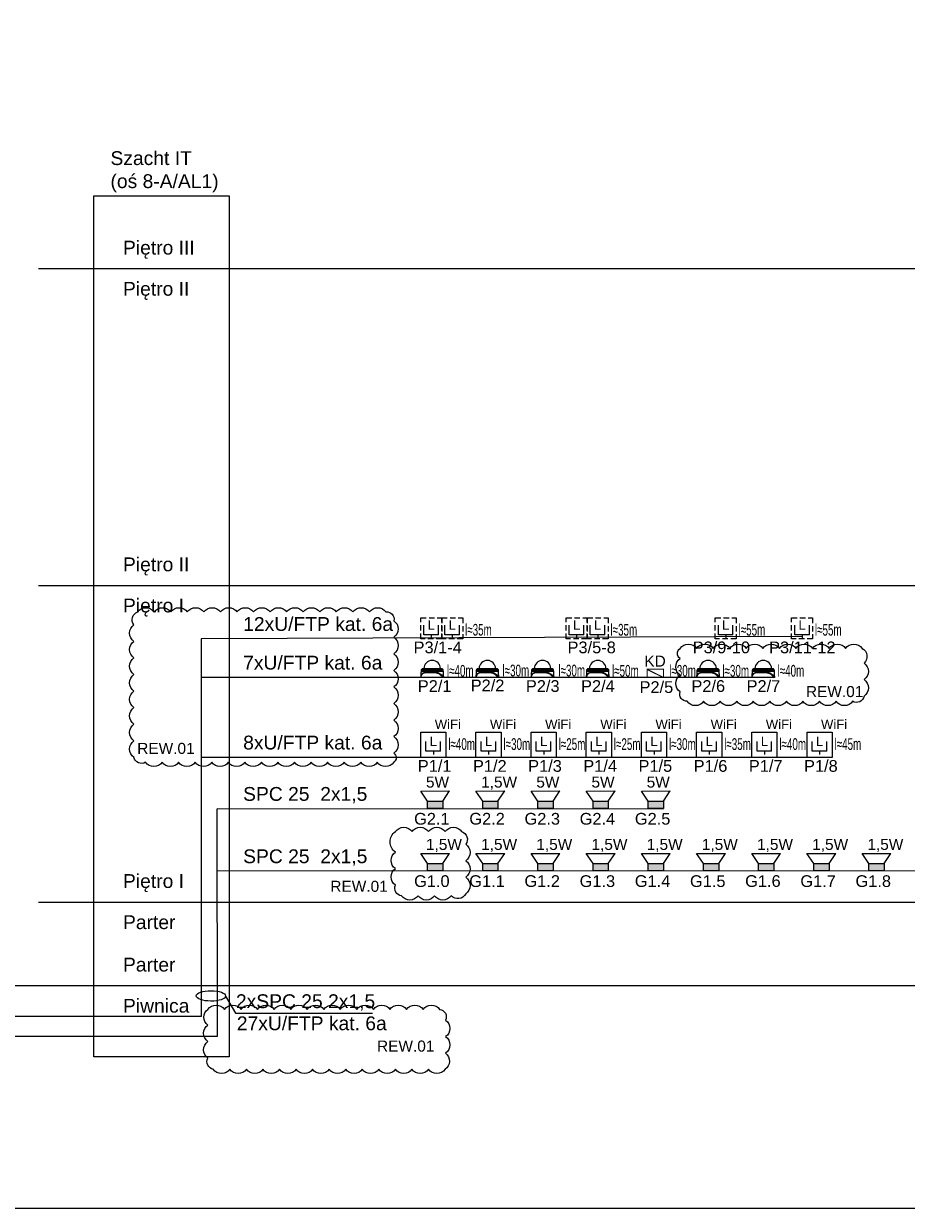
# Model space of a CAD drawing. Header units: millimetres. Extents: x -1087 to 3984, y -274 to 1871.
# Tile 8 of 16: x -27 to 1573, y -274 to 1871. Entities that reach past the tile are written whole.
import ezdxf
from ezdxf.enums import TextEntityAlignment as Align

# ---------------------------------------------------------------- set-up
doc = ezdxf.new("R2010")
doc.units = ezdxf.units.MM
doc.linetypes.add('DASHED', pattern=[0.75, 0.5, -0.25])
doc.linetypes.add('PHANTOM', pattern=[12.7, 6.35, -1.27, 1.27, -1.27, 1.27, -1.27])
for name, color, linetype in [('_IE_Gniazdo_LAN_TV', 5, 'Continuous'), ('_IE_Instalacja domofonowa', 30, 'Continuous'), ('_IE_Kamery zewnętrzne', 170, 'Continuous'), ('_IE_Punkt_GPD_PPD', 5, 'Continuous'), ('_IE_Radiowezel', 200, 'Continuous'), ('_IE_Radiowęzeł okablowanie', 190, 'Continuous'), ('_IE_REW01', 30, 'Continuous')]:
    doc.layers.add(name, color=color, linetype=linetype)
doc.styles.add('ARIAL', font='arial.ttf')
doc.styles.get("Standard").update_dxf_attribs({"font": 'ARIAL.TTF'})

# ---------------------------------------------------------------- blocks, each defined once
blk = doc.blocks.new('G$C06D19BF9')
at = {"layer": '_IE_Radiowezel'}
h = blk.add_hatch(color=256, dxfattribs=at)
h.dxf.hatch_style = 1
h.paths.add_polyline_path([(13.1, 13.8), (0, 13.8), (0, -13.8), (13.1, -13.8)])
at = {"layer": '_IE_Radiowezel', "ltscale": 0.02}
for p, q in [((13.1, 13.8), (31.7, 26.2)), ((31.7, 26.2), (31.8, -26.1)), ((13.1, -13.8), (31.8, -26.1))]:
    blk.add_line(p, q, dxfattribs=at)
blk.add_lwpolyline([(13.1, 13.8), (13.1, -13.8), (0, -13.8), (0, 13.8)], close=True, dxfattribs=at)
blk.add_lwpolyline([(13.1, 13.8), (13.1, -13.8)], dxfattribs=at)
blk = doc.blocks.new('*U3')
at = {"layer": '_IE_Gniazdo_LAN_TV', "color": 5}
for p, q in [((-13.4, 7.2), (-13.4, 25)), ((13.1, 7.2), (13.1, 25)), ((13.1, 7.2), (-13.4, 7.2)), ((0, 7.2), (0, 1.5))]:
    blk.add_line(p, q, dxfattribs=at)
at = {"layer": '_IE_Gniazdo_LAN_TV', "color": 170, "ltscale": 20}
blk.add_lwpolyline([(22.8, -3.8), (-22.8, -3.8), (-22.8, 42.1), (22.8, 42.1)], close=True, dxfattribs=at)
at = {"color": 240, "style": 'ARIAL', "flags": 12}
blk.add_attdef('WIFI', text='', height=17, dxfattribs=at).set_placement((26.3, 56.6), align=Align.MIDDLE)
at = {"layer": '_IE_Gniazdo_LAN_TV', "color": 240, "style": 'ARIAL', "flags": 12}
blk.add_attdef('LAN', text='', height=17, dxfattribs=at).set_placement((0, 25), align=Align.MIDDLE)
blk = doc.blocks.new('A$C6C8F0AEB')
at = {"layer": '_IE_Kamery zewnętrzne', "linetype": 'Continuous', "lineweight": 15}
for p, q in [((151.5, 227.1), (16.5, 227.1)), ((151.5, 225.6), (16.5, 225.6)), ((108.6, 235.3), (17.2, 235.3)), ((17.8, 236.7), (108.3, 236.7)), ((106.3, 241.6), (23.3, 241.6)), ((24.6, 242.1), (105.8, 242.1)), ((72, 221.2), (71.8, 219.8)), ((105.8, 242.1), (143.5, 242.1)), ((144.8, 241.6), (106.3, 241.6)), ((108.3, 236.7), (150.3, 236.7)), ((150.9, 235.3), (108.6, 235.3)), ((153.8, 189.6), (14.3, 189.6))]:
    blk.add_line(p, q, dxfattribs=at)
at = {"layer": '_IE_Kamery zewnętrzne', "linetype": 'PHANTOM', "lineweight": 0}
blk.add_line((152.5, 193.2), (151.3, 200.6), dxfattribs=at)
at = {"layer": '_IE_Kamery zewnętrzne', "linetype": 'Continuous', "lineweight": 15}
for centre, radius, start, end in [((84, 243.2), 50, 0, 180), ((19.2, 235.2), 2, 132, 177), ((24.6, 240.1), 2, 90, 132), ((81.6, 218.8), 9.8, 174.3275, 179.79072), ((143.5, 240.1), 2, 48, 90), ((148.9, 235.2), 2, 3, 48)]:
    blk.add_arc(centre, radius, start, end, dxfattribs=at)
at = {"layer": '_IE_Kamery zewnętrzne', "linetype": 'PHANTOM', "lineweight": 0}
blk.add_arc((150.5, 192.8), 2.03, 1.96744, 9.30931, dxfattribs=at)
at = {"layer": '_IE_Kamery zewnętrzne', "linetype": 'Continuous', "lineweight": 15}
for points, knots in [([(71.8, 218.9), (70.4, 218.9), (67.6, 218.8), (63.6, 218.8), (59.5, 218.8), (55.2, 218.7), (50.7, 218.5), (46, 218.2), (41.5, 217.8), (37.6, 217.1), (34.2, 216.2), (31.3, 215.1), (28.7, 213.7), (26.4, 212.1), (24.2, 210.2), (22.2, 208), (20.4, 205.6), (18.8, 202.9), (17.4, 200.2), (16.4, 198), (15.7, 196.3), (15.2, 195.1), (14.8, 194.2), (14.5, 193.5), (14.4, 193.2), (14.4, 193.1), (14.4, 193.1), (14.4, 193.1)], [0, 0, 0, 0, 0.0413913, 0.0827825, 0.1248124, 0.1668422, 0.2203847, 0.2739243, 0.3290324, 0.3841284, 0.4272012, 0.4705759, 0.5131144, 0.5556592, 0.5992864, 0.6429226, 0.6911467, 0.7393804, 0.7881474, 0.8368912, 0.8659941, 0.8950803, 0.925238, 0.9554003, 0.9965292, 0.9989326, 1, 1, 1, 1]), ([(15.7, 200.9), (15.7, 201), (15.8, 201.1), (16.1, 201.8), (16.6, 202.9), (17.3, 204.3), (18.5, 206.3), (20.2, 208.9), (22.4, 211.6), (24.8, 213.9), (27.1, 215.7), (29.7, 217.2), (32.6, 218.4), (35.9, 219.3), (39.6, 220), (43.4, 220.4), (47.4, 220.7), (51.6, 220.9), (56.1, 221), (60.9, 221.1), (66.2, 221.2), (70, 221.2), (72, 221.2)], [0, 0, 0, 0, 0.0234257, 0.0634402, 0.1034671, 0.1451543, 0.1868665, 0.2573195, 0.327782, 0.3762365, 0.4247396, 0.4731344, 0.5232572, 0.5733879, 0.6251226, 0.6768646, 0.726889, 0.7769156, 0.8280454, 0.8791755, 0.9393608, 1, 1, 1, 1]), ([(152.6, 192.9), (152.3, 192.9), (151.7, 192.9), (150.6, 192.9), (149.2, 193.1), (147.6, 193.5), (146, 194.4), (144.4, 195.6), (142.3, 197.4), (139.7, 199.9), (136.6, 203), (133.2, 206.1), (129.5, 209.1), (125.8, 211.5), (122, 213.4), (118, 215), (113.3, 216.4), (108.1, 217.3), (103, 217.9), (98.2, 218.3), (93.4, 218.5), (88.2, 218.7), (82.7, 218.8), (77.2, 218.8), (73.6, 218.9), (71.8, 218.9)], [0, 0, 0, 0, 0.037237, 0.074586, 0.111845, 0.14896, 0.180258, 0.21169, 0.243035, 0.293455, 0.344108, 0.394814, 0.445368, 0.495703, 0.535577, 0.575445, 0.625933, 0.676589, 0.727131, 0.766993, 0.806857, 0.855063, 0.903426, 0.951791, 1, 1, 1, 1]), ([(151.3, 200.6), (151, 200.6), (150.3, 200.6), (148.8, 200.7), (147, 201), (145.2, 201.8), (143.4, 203), (141.4, 204.4), (139, 206.2), (136.2, 208.4), (132.8, 210.8), (129.1, 213.2), (125, 215.4), (120.9, 217.2), (116.6, 218.4), (112.2, 219.3), (107.7, 220), (102.5, 220.5), (96.6, 220.8), (90.2, 221), (83.8, 221.1), (77.8, 221.2), (73.9, 221.2), (72, 221.2)], [0, 0, 0, 0, 0.047011, 0.094082, 0.140988, 0.176744, 0.212695, 0.248777, 0.284714, 0.335004, 0.385555, 0.436103, 0.48645, 0.536569, 0.581255, 0.626122, 0.671031, 0.715773, 0.775032, 0.834441, 0.893711, 0.946855, 1, 1, 1, 1]), ([(15.7, 201), (15.6, 200.3), (15.4, 199.1), (15.1, 197.2), (14.8, 195.3), (14.5, 194.1), (14.4, 193.4)], [0, 0, 0, 0, 0.249971, 0.499961, 0.749971, 1, 1, 1, 1]), ([(14.5, 193.5), (14.5, 193.4), (14.4, 193.4), (14.4, 193.3), (14.4, 193.2)], [0, 0, 0, 0, 0.588017, 1, 1, 1, 1]), ([(151.3, 200.6), (151.5, 200.6), (151.9, 200.6), (152.3, 200.7), (152.4, 200.7), (152.4, 200.8), (152.4, 200.9)], [0, 0, 0, 0, 0.313886, 0.627761, 0.946651, 1, 1, 1, 1]), ([(153.6, 193.4), (153.5, 194.1), (153.3, 195.3), (153, 197.2), (152.7, 199.1), (152.5, 200.3), (152.4, 201)], [0, 0, 0, 0, 0.2500292, 0.500039, 0.7500294, 1, 1, 1, 1]), ([(153.7, 193.1), (153.7, 193.2), (153.7, 193.3), (153.6, 193.4), (153.6, 193.4)], [0, 0, 0, 0, 0.543073, 1, 1, 1, 1])]:
    blk.add_open_spline(points, degree=3, knots=knots, dxfattribs=at)
for points in [[(16.5, 225.6), (15.7, 200.9)], [(16.5, 227.1), (16.5, 225.6)], [(17.2, 235.3), (16.7, 227.1)], [(23.3, 241.6), (17.8, 236.7)], [(34, 243.2), (34, 242.1)], [(134, 242.1), (134, 243.2)], [(150.3, 236.7), (144.8, 241.6)], [(151.3, 227.1), (150.9, 235.3)], [(151.5, 225.6), (151.5, 227.1)], [(152.4, 200.9), (151.5, 225.6)], [(14.4, 193.1), (14.3, 189.6)], [(14.5, 193.5), (14.5, 193.5)], [(153.8, 189.6), (153.7, 193.1)], [(153.7, 193.1), (153.7, 193.1)]]:
    blk.add_open_spline(points, degree=1, dxfattribs=at)
at = {"layer": '_IE_Kamery zewnętrzne', "linetype": 'PHANTOM', "lineweight": 0}
for points, knots in [([(152.5, 193.2), (152.5, 193.2), (152.7, 193.2), (153.2, 193.2), (153.6, 193.2), (153.7, 193.2), (153.6, 193.4), (153.6, 193.5)], [0, 0, 0, 0, 0.000005, 0.31556, 0.631098, 0.952848, 1, 1, 1, 1]), ([(153.7, 193.1), (153.7, 193.1), (153.6, 192.9), (153.3, 192.9), (152.8, 192.9), (152.6, 192.9)], [0, 0, 0, 0, 0.3088251, 0.6544016, 1, 1, 1, 1])]:
    blk.add_open_spline(points, degree=3, knots=knots, dxfattribs=at)
blk = doc.blocks.new('KWIP')
at = {"layer": '_IE_Kamery zewnętrzne', "lineweight": 5, "ltscale": 10, "xscale": 3.75, "yscale": 3.75, "zscale": 3.75}
blk.add_blockref('A$C6C8F0AEB', (267071, 190001), dxfattribs=at)
blk = doc.blocks.new('*U7')
at = {"color": 230, "linetype": 'DASHED', "ltscale": 20}
blk.add_lwpolyline([(-19, 38.3), (19, 38.3), (19, 0), (-19, 0)], close=True, dxfattribs=at)
at = {"layer": '_IE_Gniazdo_LAN_TV', "color": 5}
for p, q in [((-13.4, 7.2), (-13.4, 25)), ((13.1, 7.2), (13.1, 25)), ((13.1, 7.2), (-13.4, 7.2)), ((0, 7.2), (0, 1.5))]:
    blk.add_line(p, q, dxfattribs=at)
at = {"layer": '_IE_Gniazdo_LAN_TV', "color": 240, "style": 'ARIAL', "flags": 12}
blk.add_attdef('LAN', text='', height=17, dxfattribs=at).set_placement((0, 25), align=Align.MIDDLE)

msp = doc.modelspace()

# ---------------------------------------------------------------- linework, layer by layer
for points in [[(2460.5, 128.5), (0, 128.5), (-116, 128.5), (-116, 1871.1), (-1087.4, 1871.1), (-1087.4, -274.3), (2460.5, -274.3), (2460.5, 128.5)], [(2460.5, 1426.9), (0, 1426.9)], [(2460.5, 853.3), (0, 853.3)], [(2460.5, 279.8), (0, 279.8)], [(339.4, 110.2), (357.1, 78.9), (605.5, 78.9)]]:
    msp.add_lwpolyline(points)
msp.add_lwpolyline([(100.5, 1559.4), (346.1, 1559.4), (346.1, 0), (100.5, 0)], close=True)
msp.add_ellipse((312.8, 110.4), major_axis=(26.6, -0.2), ratio=0.355153)
at = {"layer": '_IE_Instalacja domofonowa', "const_width": 2}
msp.add_lwpolyline([(1103.3, 702), (1133.1, 702), (1133.1, 687), (1103.3, 687)], close=True, dxfattribs=at)
msp.add_lwpolyline([(1103.5, 701.6), (1133.1, 687)], dxfattribs=at)
at = {"layer": '_IE_Punkt_GPD_PPD'}
for points in [[(294.9, 757), (294.9, 73), (-353.6, 73), (-353.6, 974.8), (-700, 974.8), (-700, 1031.3)], [(1384.3, 761.4), (294.9, 757)], [(1334.7, 687), (294.9, 687)], [(1438.7, 542.4), (294.9, 542.4)]]:
    msp.add_lwpolyline(points, dxfattribs=at)
at = {"layer": '_IE_Radiowęzeł okablowanie'}
for points in [[(323.6, 449.3), (324.3, 37), (-370.3, 37), (-370.3, 1168.5), (-421.9, 1168.5)], [(1133.1, 448.4), (324.3, 449.3)], [(2333.1, 336.8), (324.3, 336.4)]]:
    msp.add_lwpolyline(points, dxfattribs=at)
at = {"layer": '_IE_REW01'}
for points in [[(644.3, 533.6, -0.5206), (614.3, 533.6, -0.5206), (584.3, 533.6, -0.5206), (554.3, 533.6, -0.5206), (524.3, 533.6, -0.5206), (494.3, 533.6, -0.5206), (464.3, 533.6, -0.5206), (434.3, 533.6, -0.5206), (404.3, 533.6, -0.5206), (374.3, 533.6, -0.5206), (344.3, 533.6, -0.5206), (314.3, 533.6, -0.5206), (284.3, 533.6, -0.5206), (254.3, 533.6, -0.5206), (224.3, 533.6, -0.5206), (194.3, 533.6, -0.5206), (173.2, 542.5, -0.5206), (173.2, 572.5, -0.5206), (173.2, 602.5, -0.5206), (173.2, 632.5, -0.5206), (173.2, 662.5, -0.5206), (173.2, 692.5, -0.5206), (173.2, 722.5, -0.5206), (173.2, 752.5, -0.5206), (173.2, 782.5, -0.5206), (180, 805.7, -0.5206), (210, 805.7, -0.5206), (240, 805.7, -0.5206), (270, 805.7, -0.5206), (300, 805.7, -0.5206), (330, 805.7, -0.5206), (360, 805.7, -0.5206), (390, 805.7, -0.5206), (420, 805.7, -0.5206), (450, 805.7, -0.5206), (480, 805.7, -0.5206), (510, 805.7, -0.5206), (540, 805.7, -0.5206), (570, 805.7, -0.5206), (600, 805.7, -0.5206), (630, 805.7, -0.5206), (644.3, 789.9, -0.5206), (644.3, 759.9, -0.5206), (644.3, 729.9, -0.5206), (644.3, 699.9, -0.5206), (644.3, 669.9, -0.5206), (644.3, 639.9, -0.5206), (644.3, 609.9, -0.5206), (644.3, 579.9, -0.5206), (644.3, 549.9, -0.5206), (644.3, 533.6, -0.5206)], [(1163.1, 739.7, -0.5206), (1193.1, 739.7, -0.5206), (1223.1, 739.7, -0.5206), (1253.1, 739.7, -0.5206), (1283.1, 739.7, -0.5206), (1313.1, 739.7, -0.5206), (1343.1, 739.7, -0.5206), (1373.1, 739.7, -0.5206), (1403.1, 739.7, -0.5206), (1433.1, 739.7, -0.5206), (1463.1, 739.7, -0.5206), (1493.1, 739.7, -0.5206), (1496.6, 713.2, -0.5206), (1496.6, 683.2, -0.5206), (1496.6, 653.2, -0.5206), (1475.8, 643.9, -0.5206), (1445.8, 643.9, -0.5206), (1415.8, 643.9, -0.5206), (1385.8, 643.9, -0.5206), (1355.8, 643.9, -0.5206), (1325.8, 643.9, -0.5206), (1295.8, 643.9, -0.5206), (1265.8, 643.9, -0.5206), (1235.8, 643.9, -0.5206), (1205.8, 643.9, -0.5206), (1175.8, 643.9, -0.5206), (1163.1, 661.3, -0.5206), (1163.1, 691.3, -0.5206), (1163.1, 721.3, -0.5206), (1163.1, 739.7, -0.5206)], [(647.2, 408, -0.5206), (677.2, 408, -0.5206), (707.2, 408, -0.5206), (737.2, 408, -0.5206), (767.2, 408, -0.5206), (774.6, 385.3, -0.5206), (774.6, 355.3, -0.5206), (774.6, 325.3, -0.5206), (774.6, 295.3, -0.5206), (748.2, 291.8, -0.5206), (718.2, 291.8, -0.5206), (688.2, 291.8, -0.5206), (658.2, 291.8, -0.5206), (647.2, 310.9, -0.5206), (647.2, 340.9, -0.5206), (647.2, 370.9, -0.5206), (647.2, 408, -0.5206)], [(307.3, 85.9, -0.5206), (337.3, 85.9, -0.5206), (367.3, 85.9, -0.5206), (397.3, 85.9, -0.5206), (427.3, 85.9, -0.5206), (457.3, 85.9, -0.5206), (487.3, 85.9, -0.5206), (517.3, 85.9, -0.5206), (547.3, 85.9, -0.5206), (577.3, 85.9, -0.5206), (607.3, 85.9, -0.5206), (637.3, 85.9, -0.5206), (667.3, 85.9, -0.5206), (697.3, 85.9, -0.5206), (727.3, 85.9, -0.5206), (738, 66.6, -0.5206), (738, 36.6, -0.5206), (738, 6.6, -0.5206), (737.1, -22.5, -0.5206), (707.1, -22.5, -0.5206), (677.1, -22.5, -0.5206), (647.1, -22.5, -0.5206), (617.1, -22.5, -0.5206), (587.1, -22.5, -0.5206), (557.1, -22.5, -0.5206), (527.1, -22.5, -0.5206), (497.1, -22.5, -0.5206), (467.1, -22.5, -0.5206), (437.1, -22.5, -0.5206), (407.1, -22.5, -0.5206), (377.1, -22.5, -0.5206), (347.1, -22.5, -0.5206), (317.1, -22.5, -0.5206), (307.3, -2.3, -0.5206), (307.3, 27.7, -0.5206), (307.3, 57.7, -0.5206), (307.3, 85.9, -0.5206)]]:
    msp.add_lwpolyline(points, format="xyb", close=True, dxfattribs=at)

# ---------------------------------------------------------------- block references
at = {"rotation": 90}
for p in [(719.2, 449.7), (819.2, 449.7), (919.2, 449.7), (1019.2, 449.7), (1119.2, 449.7), (719.2, 336.8), (819.2, 336.8), (919.2, 336.8), (1019.2, 336.8), (1119.2, 336.8), (1219.2, 336.8), (1319.2, 336.8), (1419.2, 336.8), (1519.2, 336.8)]:
    msp.add_blockref('G$C06D19BF9', p, dxfattribs=at)
at = {"layer": '_IE_Gniazdo_LAN_TV'}
ref = msp.add_blockref('*U7', (712.1, 757), dxfattribs=at)
ref.add_attrib('LAN', 'L', dxfattribs={"color": 240, "height": 17, "style": 'ARIAL'}).set_placement((712.1, 782), align=Align.MIDDLE)
ref = msp.add_blockref('*U7', (750.1, 757), dxfattribs=at)
ref.add_attrib('LAN', 'L', dxfattribs={"color": 240, "height": 17, "style": 'ARIAL'}).set_placement((750.1, 782), align=Align.MIDDLE)
ref = msp.add_blockref('*U7', (975.6, 757), dxfattribs=at)
ref.add_attrib('LAN', 'L', dxfattribs={"color": 240, "height": 17, "style": 'ARIAL'}).set_placement((975.6, 782), align=Align.MIDDLE)
ref = msp.add_blockref('*U7', (1013.7, 757), dxfattribs=at)
ref.add_attrib('LAN', 'L', dxfattribs={"color": 240, "height": 17, "style": 'ARIAL'}).set_placement((1013.6, 782), align=Align.MIDDLE)
ref = msp.add_blockref('*U7', (1245.8, 757), dxfattribs=at)
ref.add_attrib('LAN', 'L', dxfattribs={"color": 240, "height": 17, "style": 'ARIAL'}).set_placement((1245.8, 782), align=Align.MIDDLE)
ref = msp.add_blockref('*U7', (1384.3, 757), dxfattribs=at)
ref.add_attrib('LAN', 'L', dxfattribs={"color": 240, "height": 17, "style": 'ARIAL'}).set_placement((1384.3, 782), align=Align.MIDDLE)
for p in [(715.9, 546.2), (815.9, 546.2), (915.9, 546.2), (1015.9, 546.2), (1115.9, 546.2), (1215.9, 546.2), (1315.9, 546.2), (1415.9, 546.2)]:
    msp.add_blockref('*U3', p, dxfattribs=at).add_auto_attribs({'LAN': 'L', 'WIFI': 'WiFi'})
at = {"layer": '_IE_Kamery zewnętrzne', "xscale": 0.07999999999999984, "yscale": 0.07999999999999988, "zscale": 0.07999999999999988, "rotation": 0.02023265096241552}
for p in [(-20671.7, -14577.5), (-20571.7, -14577.5), (-20471.7, -14577.5), (-20371.7, -14577.5), (-20171.7, -14577.5), (-20071.7, -14577.5)]:
    msp.add_blockref('KWIP', p, dxfattribs=at)

# ---------------------------------------------------------------- texts
at = {"char_height": 20, "width": 908.111, "attachment_point": 1}
for s, insert in [('{\\H1.25x;Szacht IT\\P(oś 8-A/AL1)}', (130.7, 1640.1)), ('{\\H1.25x;Piętro III}', (153.4, 1478)), ('{\\H1.25x;Piętro II}', (153.4, 1403.5)), ('{\\H1.25x;Piętro II}', (153.4, 904.4)), ('{\\H1.25x;Piętro I}', (153.4, 830)), ('{\\H1.25x;Piętro I}', (153.4, 330.9)), ('{\\H1.25x;Parter}', (153.4, 256.4)), ('{\\H1.25x;Parter}', (153.4, 179.6)), ('{\\H1.25x;Piwnica}', (153.4, 105.1))]:
    msp.add_mtext(s, dxfattribs=dict(at, insert=insert))
at = {"layer": '_IE_Instalacja domofonowa', "style": 'ARIAL', "flags": 12}
msp.add_attdef('KD', text='RG', height=20, dxfattribs=at).set_placement((1117.7, 716.7), align=Align.MIDDLE)
at = {"layer": '_IE_Punkt_GPD_PPD', "width": 908.111, "attachment_point": 1}
for s, insert, char_height in [('{\\H1.25x;12xU/FTP kat. 6a}', (371.2, 796.4), 20), ('{\\W0.6;\\H1.25x;l≈35m}', (773.4, 784.1), 17), ('{\\W0.6;\\H1.25x;l≈35m}', (1036.9, 784.1), 17), ('{\\W0.6;\\H1.25x;l≈55m}', (1269.1, 784.1), 17), ('{\\W0.6;\\H1.25x;l≈55m}', (1407.5, 784.1), 17), ('{\\H1.25x;P3/1-4}', (680.1, 752.2), 17), ('{\\H1.25x;P3/5-8}', (959.1, 752.2), 17), ('{\\H1.25x;P3/9-10}', (1185.9, 752.2), 17), ('{\\H1.25x;P3/11-12}', (1324.4, 752.2), 17), ('{\\H1.25x;7xU/FTP kat. 6a}', (371.2, 726.4), 20), ('{\\W0.6;\\H1.25x;l≈40m}', (740.5, 709.8), 17), ('{\\W0.6;\\H1.25x;l≈30m}', (841.2, 710.3), 17), ('{\\W0.6;\\H1.25x;l≈30m}', (942.5, 710.3), 17), ('{\\W0.6;\\H1.25x;l≈50m}', (1039.7, 709.8), 17), ('{\\W0.6;\\H1.25x;l≈30m}', (1143.4, 709.8), 17), ('{\\W0.6;\\H1.25x;l≈30m}', (1239.7, 709.8), 17), ('{\\W0.6;\\H1.25x;l≈40m}', (1339.7, 709.8), 17), ('{\\H1.25x;P2/1}', (687.7, 682.2), 17), ('{\\H1.25x;P2/2}', (783.6, 683.3), 17), ('{\\H1.25x;P2/3}', (883.6, 682.2), 17), ('{\\H1.25x;P2/4}', (983.6, 682.2), 17), ('{\\H1.25x;P2/5}', (1089.6, 680.3), 17), ('{\\H1.25x;P2/6}', (1183.6, 682.2), 17), ('{\\H1.25x;P2/7}', (1283.6, 682.2), 17), ('{\\H1.25x;8xU/FTP kat. 6a}', (371.2, 581.7), 20), ('{\\W0.6;\\H1.25x;l≈40m}', (743, 577.1), 17), ('{\\W0.6;\\H1.25x;l≈30m}', (843, 577.1), 17), ('{\\W0.6;\\H1.25x;l≈25m}', (943, 577.1), 17), ('{\\W0.6;\\H1.25x;l≈25m}', (1043, 577.1), 17), ('{\\W0.6;\\H1.25x;l≈30m}', (1143, 577.1), 17), ('{\\W0.6;\\H1.25x;l≈35m}', (1243, 577.1), 17), ('{\\W0.6;\\H1.25x;l≈40m}', (1343, 577.1), 17), ('{\\W0.6;\\H1.25x;l≈45m}', (1443, 577.1), 17), ('{\\H1.25x;P1/1}', (687.7, 537.5), 17), ('{\\H1.25x;P1/2}', (787.7, 537.5), 17), ('{\\H1.25x;P1/3}', (887.7, 537.5), 17), ('{\\H1.25x;P1/4}', (987.7, 537.5), 17), ('{\\H1.25x;P1/5}', (1087.7, 537.5), 17), ('{\\H1.25x;P1/6}', (1187.7, 537.5), 17), ('{\\H1.25x;P1/7}', (1287.7, 537.5), 17), ('{\\H1.25x;P1/8}', (1387.7, 537.5), 17), ('{\\H1.25x;27xU/FTP kat. 6a}', (359.7, 73.3), 20)]:
    msp.add_mtext(s, dxfattribs=dict(at, insert=insert, char_height=char_height))
at = {"layer": '_IE_Radiowezel', "char_height": 20, "width": 103.892, "attachment_point": 1, "style": 'ARIAL'}
for s, insert in [('5W', (702.5, 507.7)), ('1,5W', (802.5, 507.7)), ('5W', (902.5, 507.7)), ('5W', (1002.5, 507.7)), ('5W', (1102.5, 507.7)), ('1,5W', (702.5, 394.8)), ('1,5W', (802.5, 394.8)), ('1,5W', (902.5, 394.8)), ('1,5W', (1002.5, 394.8)), ('1,5W', (1102.5, 394.8)), ('1,5W', (1202.5, 394.8)), ('1,5W', (1302.5, 394.8)), ('1,5W', (1402.5, 394.8)), ('1,5W', (1502.5, 394.8))]:
    msp.add_mtext(s, dxfattribs=dict(at, insert=insert))
at = {"layer": '_IE_Radiowęzeł okablowanie', "width": 908.111, "attachment_point": 1}
for s, insert, char_height in [('{\\H1.25x;SPC 25  2x1,5}', (371.1, 488.7), 20), ('{\\H1.25x;G2.1}', (681, 441.8), 17), ('{\\H1.25x;G2.2}', (781.1, 441.9), 17), ('{\\H1.25x;G2.3}', (881.1, 441.8), 17), ('{\\H1.25x;G2.4}', (981.1, 441.8), 17), ('{\\H1.25x;G2.5}', (1081.1, 441.8), 17), ('{\\H1.25x;SPC 25  2x1,5}', (371.2, 375.8), 20), ('{\\H1.25x;G1.0}', (681, 328.9), 17), ('{\\H1.25x;G1.1}', (781, 328.9), 17), ('{\\H1.25x;G1.2}', (881, 329), 17), ('{\\H1.25x;G1.3}', (981, 328.9), 17), ('{\\H1.25x;G1.4}', (1081, 329), 17), ('{\\H1.25x;G1.5}', (1181, 328.9), 17), ('{\\H1.25x;G1.6}', (1281, 329), 17), ('{\\H1.25x;G1.7}', (1381, 328.9), 17), ('{\\H1.25x;G1.8}', (1481, 328.9), 17), ('{\\H1.25x;2xSPC 25 2x1,5}', (358.1, 113.3), 20)]:
    msp.add_mtext(s, dxfattribs=dict(at, insert=insert, char_height=char_height))
at = {"layer": '_IE_REW01', "char_height": 20, "width": 190.597, "attachment_point": 1}
for insert in [(1391.2, 671.6), (179.2, 568.7), (529.2, 318.9), (613.8, 29.5)]:
    msp.add_mtext('REW.01', dxfattribs=dict(at, insert=insert))

doc.saveas('drawing.dxf')
